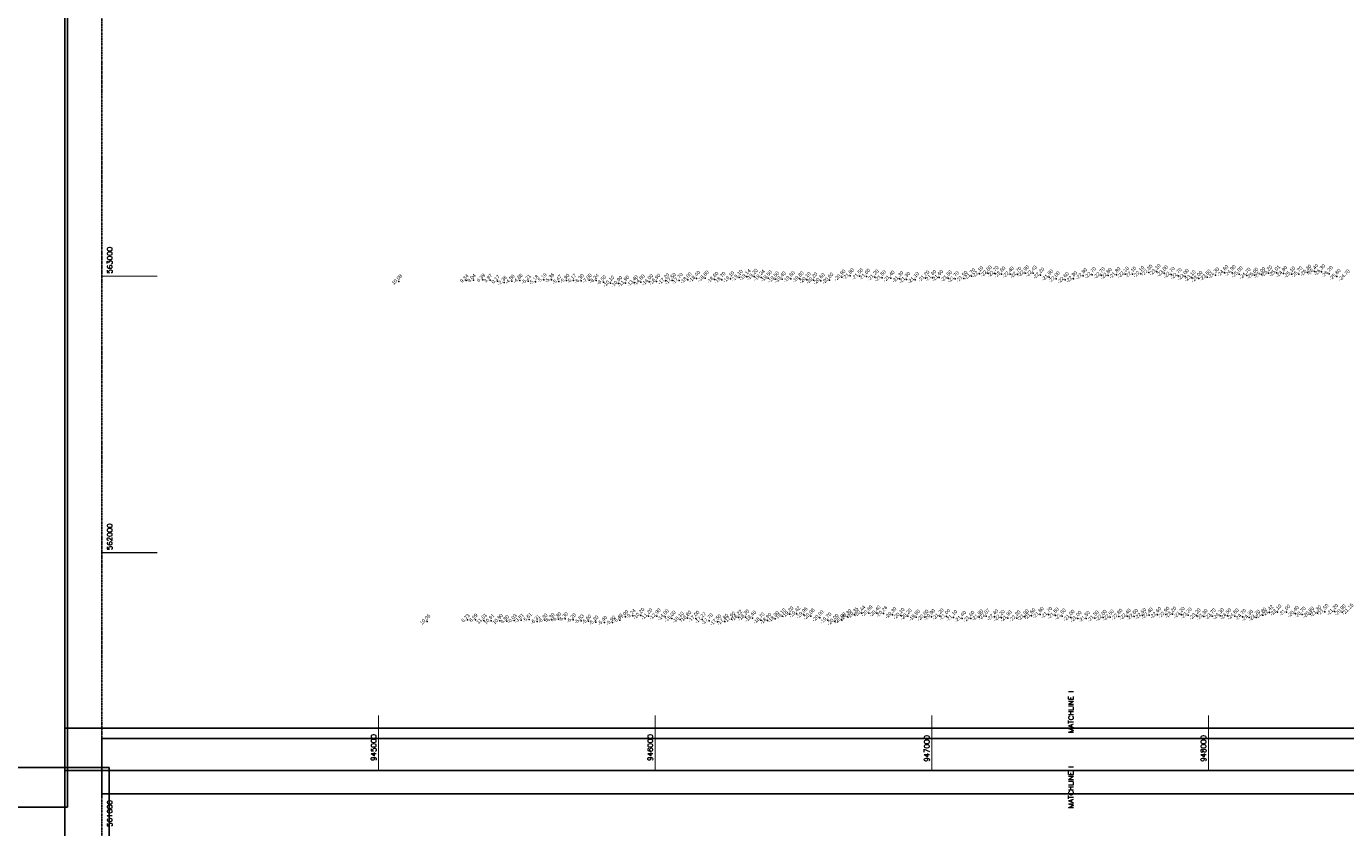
# Model space of a CAD drawing. Header units: feet. Extents: x 923032 to 950902, y 470215 to 606658.
# Tile 41 of 66: x 943727 to 948496, y 561006 to 563903. Entities that reach past the tile are written whole.
import ezdxf
from ezdxf.enums import TextEntityAlignment as Align

# ---------------------------------------------------------------- set-up
doc = ezdxf.new("R2010")
doc.units = ezdxf.units.FT
doc.header["$MEASUREMENT"] = 0
doc.header["$XCLIPFRAME"] = 0
doc.header["$PDSIZE"] = 100
doc.linetypes.add('DASHED', pattern=[0.75, 0.5, -0.25])
doc.linetypes.add('DASHED2', pattern=[0.375, 0.25, -0.125])
doc.layers.add('ALIGNSPACE-24x36', color=1, linetype='DASHED2', plot=False)
for name, color, linetype in [('ELEV8', 7, 'Continuous'), ('GRID-LABELS-X', 7, 'Continuous'), ('GRID-LABELS-Y', 7, 'Continuous'), ('GRID-TICKS-X', 7, 'Continuous'), ('GRID-TICKS-Y', 7, 'Continuous'), ('MATCHLINE', 7, 'DASHED'), ('POINTS8', 7, 'Continuous')]:
    doc.layers.add(name, color=color, linetype=linetype)
doc.layers.add('MrSID', color=251, linetype='Continuous', transparency=0.2)
doc.styles.add('MM-STANDARD', font='txt', dxfattribs={"height": 1})
doc.styles.get("Standard").update_dxf_attribs({"font": 'simplex.shx'})
picture_1 = doc.add_image_def('image3.sid', size_in_pixel=(6317, 6971))
picture_2 = doc.add_image_def('image5.sid', size_in_pixel=(6313, 6968))
picture_3 = doc.add_image_def('image8.sid', size_in_pixel=(6313, 6971))
picture_4 = doc.add_image_def('image10.sid', size_in_pixel=(6310, 6968))

msp = doc.modelspace()

# ---------------------------------------------------------------- linework, layer by layer
at = {"layer": 'ALIGNSPACE-24x36'}
for points in [[(944000, 565383.4), (950900.2, 565383.4), (950900.2, 561127.6), (944000, 561127.6)], [(944000, 561327.6), (950900.2, 561327.6), (950900.2, 557071.8), (944000, 557071.8)]]:
    msp.add_lwpolyline(points, close=True, dxfattribs=at)
at = {"layer": 'GRID-TICKS-X', "const_width": 4, "flags": 128}
for points in [[(945000, 561412.1), (945000, 561212.1)], [(946000, 561412.1), (946000, 561212.1)], [(947000, 561412.1), (947000, 561212.1)], [(948000, 561412.1), (948000, 561212.1)]]:
    msp.add_lwpolyline(points, dxfattribs=at)
at = {"layer": 'GRID-TICKS-Y', "const_width": 4, "flags": 128}
for points in [[(944000, 563000), (944200, 563000)], [(944000, 562000), (944200, 562000)]]:
    msp.add_lwpolyline(points, dxfattribs=at)
at = {"layer": 'MATCHLINE'}
for p, q in [((944000, 561327.6), (950000, 561327.6)), ((944000, 561127.6), (950000, 561127.6))]:
    msp.add_line(p, q, dxfattribs=at)
at = {"layer": 'POINTS8', "color": 250, "linetype": 'Continuous', "lineweight": 0, "transparency": 33554687}
for p in [(947172.1, 563008.1, -22.1), (947203.1, 563010.3, -22.6), (947228.1, 563008.8, -22.7), (947252.5, 563006.9, -22.6), (947283.2, 563006.4, -22.4), (947310, 563005.7, -22.7), (947337.8, 563010.6, -22.9), (947366, 563010.3, -22.4), (947698.7, 563006.4, -22.1), (947725.4, 563006.3, -22.1), (947755.1, 563008.3, -22.1), (947784.3, 563013.4, -22.3), (947813.7, 563015.7, -23.1), (947840.2, 563011, -23), (947865.3, 563005.5, -22.7), (948058.7, 563011.8, -24.6), (948085.5, 563012.1, -24.9), (948110.7, 563007.2, -25), (948191.9, 563005.3, -25), (948217.1, 563010.6, -25.2), (948245.6, 563011.4, -25), (948271.3, 563009, -24.9), (948299.9, 563006.7, -25.1), (948326.5, 563007.2, -25.7), (948358.3, 563013.4, -26.3), (948383.7, 563016.3, -26.4), (948408.7, 563015.3, -26.3), (948436.3, 563008.5, -26.2), (945073.6, 562980.5, 10.1), (945317, 562984.3, 9.3), (945343.1, 562985.7, 9), (945377.3, 562986.5, 6.4), (945402.9, 562985.4, 4), (945430.4, 562981.4, 0.2), (945454.1, 562976.5, -2.4), (945481.7, 562981.2, -4.6), (945510.6, 562984.2, -4.9), (945540.8, 562981.6, -5.2), (945567.6, 562979.1, -5.2), (945597.8, 562986.3, -5.2), (945625, 562986.3, -5.4), (945651.9, 562980.3, -5.5), (945679.8, 562984, -5.9), (945705, 562983.7, -6.2), (945732.1, 562983.1, -6.3), (945761, 562984.6, -7), (945786.1, 562983.8, -8.2), (945812.7, 562978.3, -9.5), (945838.8, 562973.9, -10.1), (945867.5, 562972.6, -10.9), (945892.5, 562973.9, -11.9), (945924.1, 562975.1, -13.4), (945948.6, 562977.9, -14.6), (945978.8, 562979.6, -16), (946005.1, 562980.8, -16.9), (946037.3, 562982.5, -17.2), (946061.7, 562983.4, -17.5), (946086.8, 562983.6, -17.7), (946118.2, 562986.2, -18), (946148.8, 562991.1, -18.4), (946180.5, 562992.1, -18.6), (946215, 562987.6, -18.6), (946240.7, 562986.8, -18.7), (946272.1, 562989.7, -19.1), (946303.1, 562994.8, -19.1), (946331.6, 562997.2, -19.1), (946357.6, 562998.6, -19.2), (946382.9, 562995.4, -19.3), (946408.8, 562992.6, -19.5), (946434, 562989.2, -19.5), (946458.8, 562988.9, -19.4), (946490.8, 562990, -19.6), (946523.1, 562989.7, -19.8), (946548.6, 562986.6, -20.1), (946572.6, 562985.4, -20.2), (946599.3, 562983, -20.6), (946630.6, 562984.7, -20.6), (946674.4, 562995.9, -20.9), (946705, 563000.4, -21.8), (946738.1, 562999.8, -21.5), (946763.6, 562998.8, -21.6), (946794.6, 562995.9, -21.2), (946820.6, 562993.3, -21.5), (946851.7, 562992.2, -21.4), (946883.5, 562990.3, -21.3), (946908.2, 562987.5, -21.3), (946940.2, 562986.9, -21.1), (946977.7, 562992.2, -21.2), (947002.4, 562994, -21.4), (947027.2, 562994.5, -21.6), (947059.1, 562992.6, -21.5), (947084.5, 562989.8, -21.7), (947115.2, 562991.2, -21.5), (947143.6, 563000.1, -21.7), (947393.1, 563003.2, -22.2), (947424.6, 562996.4, -21.9), (947449.5, 562989.4, -22), (947481.6, 562986.9, -22.6), (947511.9, 562990, -22.8), (947547.8, 563001.1, -22.8), (947579.7, 563004.6, -22.7), (947612.3, 563003.7, -22.7), (947637.4, 563001.7, -22.8), (947668.2, 563004.6, -21.8), (947890.2, 563001.4, -22.7), (947915.7, 562997.9, -23), (947940.5, 562993.1, -23.1), (947964.9, 562991, -23), (947995.8, 562995.7, -23.5), (948025.1, 563003.7, -24.3), (948139.1, 563002.4, -24.7), (948166.4, 563002.7, -25), (948464.5, 562998.2, -25.8), (945892.8, 561768.1, -7), (945919.1, 561771.9, -9.2), (945947.5, 561772.4, -10.2), (945976, 561770.4, -11.2), (946006.2, 561770.4, -12.9), (946035.6, 561767.5, -14), (946301.1, 561765.6, -18.2), (946326.2, 561766.6, -18.3), (946458.8, 561770.6, -19.1), (946486, 561778, -19.2), (946511, 561778.1, -19.4), (946536.9, 561775.1, -20), (946562.7, 561770.5, -20.1), (946695.7, 561768.4, -20.3), (946720.8, 561775.4, -20.4), (946746.1, 561781.2, -20.4), (946772.1, 561781.7, -20.7), (946801.3, 561781.1, -20.4), (946825.5, 561779.6, -20.3), (946858.3, 561775.3, -20.3), (946887.8, 561772.6, -20.1), (946913.8, 561769.9, -20.2), (946943.9, 561766.3, -19.9), (946974.5, 561766.1, -20.6), (946998.5, 561768, -20.9), (947029.3, 561770.6, -21.2), (947053.3, 561768.8, -21), (947171.7, 561767.2, -21.9), (947196, 561769.8, -22.1), (947226.7, 561767.6, -22.4), (947250.7, 561765.4, -22.2), (947336.9, 561767.4, -21.9), (947360.9, 561771.2, -21.6), (947391.6, 561775.8, -21.8), (947421.7, 561776.1, -21.7), (947446, 561773.6, -21.5), (947471.1, 561770.4, -21.5), (947502.5, 561765.7, -21), (947619.2, 561765.6, -22), (947644.9, 561766.6, -22.5), (947675.7, 561769.3, -22.8), (947705.9, 561769.7, -22.4), (947732, 561769, -22.6), (947761.1, 561772.2, -22.5), (947785.7, 561773.4, -22.4), (947815.9, 561775.5, -22.6), (947845.5, 561776.5, -22.9), (947870.3, 561776.9, -23.2), (947901.4, 561776.2, -23.2), (947926.9, 561773.5, -23.2), (947958.3, 561770.9, -23.2), (947983.4, 561768.6, -23.3), (948013.3, 561770.5, -23.7), (948042.6, 561771.7, -24.3), (948068.8, 561771.2, -24.5), (948096, 561770.8, -24.6), (948122.9, 561768.3, -24.7), (948147.9, 561765.7, -24.3), (948172.9, 561765.7, -23.7), (948195.7, 561773.8, -22.8), (948221.2, 561783, -22.4), (948250.2, 561785.3, -22.1), (948282.5, 561784.4, -21), (948313.4, 561779.8, -20.4), (948338.7, 561776.6, -20.7), (948368.3, 561776.9, -20.8), (948394.3, 561781.2, -21.3), (948420.6, 561786.2, -21.5), (948455.6, 561787.1, -21.2), (948483.2, 561785.2, -20.9), (945175.5, 561751.3, 10.1), (945321.6, 561756.4, 6.7), (945349.8, 561757.4, 8.6), (945380.1, 561754.2, 11), (945407, 561752.9, 10.9), (945437.9, 561752.9, 10.9), (945463.2, 561752.1, 4.8), (945489.9, 561754, 0), (945515.4, 561755.4, -3.5), (945544.7, 561758, -5.6), (945573.6, 561751.3, -6.3), (945600.5, 561755.4, -6.3), (945626.2, 561757.2, -6.3), (945650.2, 561759.7, -6.3), (945674.8, 561760.3, -6.3), (945703.7, 561756.4, -6.2), (945732.1, 561753, -5.8), (945759.2, 561751.7, -5.6), (945784.9, 561748.3, -5.2), (945816.2, 561747.2, -5.4), (945846.1, 561747.9, -5.9), (945872.4, 561755.4, -6.4), (946060.5, 561762.3, -15), (946089.8, 561758.7, -16.1), (946117.2, 561762.5, -16.8), (946146.5, 561762, -17), (946170.4, 561757.7, -17.3), (946194.7, 561752.8, -17.7), (946225.1, 561749.3, -17.5), (946250.5, 561751.1, -17.8), (946276.2, 561759, -17.9), (946351.3, 561762.6, -18.4), (946381.9, 561755.8, -18.7), (946406.2, 561754.5, -18.9), (946434, 561760.9, -18.9), (946595.2, 561764, -20), (946623.6, 561755.8, -19.7), (946649.1, 561751, -20), (946675.1, 561755.9, -20), (947078.5, 561764.9, -21.1), (947110.2, 561761.7, -21.4), (947140.6, 561761.8, -21.6), (947275.3, 561763.3, -21.9), (947307, 561763.2, -22.2), (947527.8, 561761.7, -21), (947558.3, 561761.5, -21.5), (947589.9, 561762.9, -21.5)]:
    msp.add_point(p, dxfattribs=at)

# ---------------------------------------------------------------- texts
at = {"layer": 'ELEV8', "color": 18, "true_color": 0x000000, "transparency": 33554687, "style": 'MM-STANDARD'}
for s, p in [('10.08', (945073.6, 562980.5, 10.1)), ('9.34', (945317, 562984.3, 9.3)), ('9.04', (945343.1, 562985.7, 9)), ('6.39', (945377.3, 562986.5, 6.4)), ('3.97', (945402.9, 562985.4, 4)), ('-4.56', (945481.7, 562981.2, -4.6)), ('-4.86', (945510.6, 562984.2, -4.9)), ('-5.21', (945540.8, 562981.6, -5.2)), ('-5.19', (945597.8, 562986.3, -5.2)), ('-5.36', (945625, 562986.3, -5.4)), ('-5.47', (945651.9, 562980.3, -5.5)), ('-5.90', (945679.8, 562984, -5.9)), ('-6.17', (945705, 562983.7, -6.2)), ('-6.30', (945732.1, 562983.1, -6.3)), ('-7.00', (945761, 562984.6, -7)), ('-8.24', (945786.1, 562983.8, -8.2)), ('-14.60', (945948.6, 562977.9, -14.6)), ('-16.00', (945978.8, 562979.6, -16)), ('-16.90', (946005.1, 562980.8, -16.9)), ('-17.20', (946037.3, 562982.5, -17.2)), ('-17.50', (946061.7, 562983.4, -17.5)), ('-17.70', (946086.8, 562983.6, -17.7)), ('-18.00', (946118.2, 562986.2, -18)), ('-18.40', (946148.8, 562991.1, -18.4)), ('-18.60', (946180.5, 562992.1, -18.6)), ('-18.60', (946215, 562987.6, -18.6)), ('-18.70', (946240.7, 562986.8, -18.7)), ('-19.10', (946272.1, 562989.7, -19.1)), ('-19.10', (946303.1, 562994.8, -19.1)), ('-19.14', (946331.6, 562997.2, -19.1)), ('-19.20', (946357.6, 562998.6, -19.2)), ('-19.34', (946382.9, 562995.4, -19.3)), ('-19.50', (946408.8, 562992.6, -19.5)), ('-19.50', (946434, 562989.2, -19.5)), ('-19.40', (946458.8, 562988.9, -19.4)), ('-19.60', (946490.8, 562990, -19.6)), ('-19.80', (946523.1, 562989.7, -19.8)), ('-20.10', (946548.6, 562986.6, -20.1)), ('-20.20', (946572.6, 562985.4, -20.2)), ('-20.60', (946599.3, 562983, -20.6)), ('-20.60', (946630.6, 562984.7, -20.6)), ('-20.90', (946674.4, 562995.9, -20.9)), ('-21.80', (946705, 563000.4, -21.8)), ('-21.50', (946738.1, 562999.8, -21.5)), ('-21.60', (946763.6, 562998.8, -21.6)), ('-21.20', (946794.6, 562995.9, -21.2)), ('-21.50', (946820.6, 562993.3, -21.5)), ('-21.40', (946851.7, 562992.2, -21.4)), ('-21.30', (946883.5, 562990.3, -21.3)), ('-21.30', (946908.2, 562987.5, -21.3)), ('-21.10', (946940.2, 562986.9, -21.1)), ('-21.20', (946977.7, 562992.2, -21.2)), ('-21.40', (947002.4, 562994, -21.4)), ('-21.60', (947027.2, 562994.5, -21.6)), ('-21.50', (947059.1, 562992.6, -21.5)), ('-21.70', (947084.5, 562989.8, -21.7)), ('-21.50', (947115.2, 562991.2, -21.5)), ('-21.70', (947143.6, 563000.1, -21.7)), ('-22.10', (947172.1, 563008.1, -22.1)), ('-22.60', (947203.1, 563010.3, -22.6)), ('-22.70', (947228.1, 563008.8, -22.7)), ('-22.60', (947252.5, 563006.9, -22.6)), ('-22.40', (947283.2, 563006.4, -22.4)), ('-22.70', (947310, 563005.7, -22.7)), ('-22.90', (947337.8, 563010.6, -22.9)), ('-22.43', (947366, 563010.3, -22.4)), ('-22.20', (947393.1, 563003.2, -22.2)), ('-21.90', (947424.6, 562996.4, -21.9)), ('-22.00', (947449.5, 562989.4, -22)), ('-22.60', (947481.6, 562986.9, -22.6)), ('-22.80', (947511.9, 562990, -22.8)), ('-22.80', (947547.8, 563001.1, -22.8)), ('-22.70', (947579.7, 563004.6, -22.7)), ('-22.70', (947612.3, 563003.7, -22.7)), ('-22.80', (947637.4, 563001.7, -22.8)), ('-21.80', (947668.2, 563004.6, -21.8)), ('-22.10', (947698.7, 563006.4, -22.1)), ('-22.10', (947725.4, 563006.3, -22.1)), ('-22.10', (947755.1, 563008.3, -22.1)), ('-22.30', (947784.3, 563013.4, -22.3)), ('-23.10', (947813.7, 563015.7, -23.1)), ('-23.00', (947840.2, 563011, -23)), ('-22.70', (947865.3, 563005.5, -22.7)), ('-22.70', (947890.2, 563001.4, -22.7)), ('-23.00', (947915.7, 562997.9, -23)), ('-23.10', (947940.5, 562993.1, -23.1)), ('-23.00', (947964.9, 562991, -23)), ('-23.50', (947995.8, 562995.7, -23.5)), ('-24.30', (948025.1, 563003.7, -24.3)), ('-24.60', (948058.7, 563011.8, -24.6)), ('-24.90', (948085.5, 563012.1, -24.9)), ('-25.00', (948110.7, 563007.2, -25)), ('-24.70', (948139.1, 563002.4, -24.7)), ('-25.00', (948166.4, 563002.7, -25)), ('-25.00', (948191.9, 563005.3, -25)), ('-25.20', (948217.1, 563010.6, -25.2)), ('-25.01', (948245.6, 563011.4, -25)), ('-24.90', (948271.3, 563009, -24.9)), ('-25.10', (948299.9, 563006.7, -25.1)), ('-25.70', (948326.5, 563007.2, -25.7)), ('-26.30', (948358.3, 563013.4, -26.3)), ('-26.40', (948383.7, 563016.3, -26.4)), ('-26.30', (948408.7, 563015.3, -26.3)), ('-26.20', (948436.3, 563008.5, -26.2)), ('-25.80', (948464.5, 562998.2, -25.8)), ('-24.70', (948497.6, 562995.8, -24.7)), ('0.17', (945430.4, 562981.4, 0.2)), ('-2.36', (945454.1, 562976.5, -2.4)), ('-5.18', (945567.6, 562979.1, -5.2)), ('-9.50', (945812.7, 562978.3, -9.5)), ('-10.10', (945838.8, 562973.9, -10.1)), ('-10.90', (945867.5, 562972.6, -10.9)), ('-11.90', (945892.5, 562973.9, -11.9)), ('-13.40', (945924.1, 562975.1, -13.4)), ('-22.10', (948250.2, 561785.3, -22.1)), ('-21.50', (948420.6, 561786.2, -21.5)), ('-21.20', (948455.6, 561787.1, -21.2)), ('-20.90', (948483.2, 561785.2, -20.9)), ('-21.15', (948510.6, 561788.1, -21.1)), ('10.06', (945175.5, 561751.3, 10.1)), ('6.73', (945321.6, 561756.4, 6.7)), ('8.59', (945349.8, 561757.4, 8.6)), ('11.01', (945380.1, 561754.2, 11)), ('10.91', (945407, 561752.9, 10.9)), ('10.90', (945437.9, 561752.9, 10.9)), ('4.80', (945463.2, 561752.1, 4.8)), ('-0.03', (945489.9, 561754, 0)), ('-3.51', (945515.4, 561755.4, -3.5)), ('-5.61', (945544.7, 561758, -5.6)), ('-6.31', (945573.6, 561751.3, -6.3)), ('-6.30', (945600.5, 561755.4, -6.3)), ('-6.30', (945626.2, 561757.2, -6.3)), ('-6.30', (945650.2, 561759.7, -6.3)), ('-6.30', (945674.8, 561760.3, -6.3)), ('-6.20', (945703.7, 561756.4, -6.2)), ('-5.83', (945732.1, 561753, -5.8)), ('-5.60', (945759.2, 561751.7, -5.6)), ('-5.20', (945784.9, 561748.3, -5.2)), ('-5.40', (945816.2, 561747.2, -5.4)), ('-5.90', (945846.1, 561747.9, -5.9)), ('-6.40', (945872.4, 561755.4, -6.4)), ('-7.00', (945892.8, 561768.1, -7)), ('-9.24', (945919.1, 561771.9, -9.2)), ('-10.20', (945947.5, 561772.4, -10.2)), ('-11.20', (945976, 561770.4, -11.2)), ('-12.90', (946006.2, 561770.4, -12.9)), ('-14.00', (946035.6, 561767.5, -14)), ('-15.00', (946060.5, 561762.3, -15)), ('-16.10', (946089.8, 561758.7, -16.1)), ('-16.80', (946117.2, 561762.5, -16.8)), ('-17.00', (946146.5, 561762, -17)), ('-17.27', (946170.4, 561757.7, -17.3)), ('-17.70', (946194.7, 561752.8, -17.7)), ('-17.50', (946225.1, 561749.3, -17.5)), ('-17.80', (946250.5, 561751.1, -17.8)), ('-17.90', (946276.2, 561759, -17.9)), ('-18.22', (946301.1, 561765.6, -18.2)), ('-18.30', (946326.2, 561766.6, -18.3)), ('-18.40', (946351.3, 561762.6, -18.4)), ('-18.70', (946381.9, 561755.8, -18.7)), ('-18.90', (946406.2, 561754.5, -18.9)), ('-18.90', (946434, 561760.9, -18.9)), ('-19.10', (946458.8, 561770.6, -19.1)), ('-19.20', (946486, 561778, -19.2)), ('-19.42', (946511, 561778.1, -19.4)), ('-19.96', (946536.9, 561775.1, -20)), ('-20.08', (946562.7, 561770.5, -20.1)), ('-20.00', (946595.2, 561764, -20)), ('-19.70', (946623.6, 561755.8, -19.7)), ('-20.00', (946649.1, 561751, -20)), ('-20.00', (946675.1, 561755.9, -20)), ('-20.30', (946695.7, 561768.4, -20.3)), ('-20.35', (946720.8, 561775.4, -20.4)), ('-20.44', (946746.1, 561781.2, -20.4)), ('-20.69', (946772.1, 561781.7, -20.7)), ('-20.40', (946801.3, 561781.1, -20.4)), ('-20.26', (946825.5, 561779.6, -20.3)), ('-20.30', (946858.3, 561775.3, -20.3)), ('-20.10', (946887.8, 561772.6, -20.1)), ('-20.20', (946913.8, 561769.9, -20.2)), ('-19.90', (946943.9, 561766.3, -19.9)), ('-20.60', (946974.5, 561766.1, -20.6)), ('-20.90', (946998.5, 561768, -20.9)), ('-21.20', (947029.3, 561770.6, -21.2)), ('-21.00', (947053.3, 561768.8, -21)), ('-21.10', (947078.5, 561764.9, -21.1)), ('-21.40', (947110.2, 561761.7, -21.4)), ('-21.60', (947140.6, 561761.8, -21.6)), ('-21.90', (947171.7, 561767.2, -21.9)), ('-22.07', (947196, 561769.8, -22.1)), ('-22.40', (947226.7, 561767.6, -22.4)), ('-22.20', (947250.7, 561765.4, -22.2)), ('-21.90', (947275.3, 561763.3, -21.9)), ('-22.20', (947307, 561763.2, -22.2)), ('-21.90', (947336.9, 561767.4, -21.9)), ('-21.60', (947360.9, 561771.2, -21.6)), ('-21.80', (947391.6, 561775.8, -21.8)), ('-21.70', (947421.7, 561776.1, -21.7)), ('-21.50', (947446, 561773.6, -21.5)), ('-21.50', (947471.1, 561770.4, -21.5)), ('-21.00', (947502.5, 561765.7, -21)), ('-21.00', (947527.8, 561761.7, -21)), ('-21.50', (947558.3, 561761.5, -21.5)), ('-21.50', (947589.9, 561762.9, -21.5)), ('-22.00', (947619.2, 561765.6, -22)), ('-22.50', (947644.9, 561766.6, -22.5)), ('-22.80', (947675.7, 561769.3, -22.8)), ('-22.40', (947705.9, 561769.7, -22.4)), ('-22.60', (947732, 561769, -22.6)), ('-22.50', (947761.1, 561772.2, -22.5)), ('-22.40', (947785.7, 561773.4, -22.4)), ('-22.60', (947815.9, 561775.5, -22.6)), ('-22.90', (947845.5, 561776.5, -22.9)), ('-23.20', (947870.3, 561776.9, -23.2)), ('-23.20', (947901.4, 561776.2, -23.2)), ('-23.20', (947926.9, 561773.5, -23.2)), ('-23.20', (947958.3, 561770.9, -23.2)), ('-23.30', (947983.4, 561768.6, -23.3)), ('-23.70', (948013.3, 561770.5, -23.7)), ('-24.30', (948042.6, 561771.7, -24.3)), ('-24.50', (948068.8, 561771.2, -24.5)), ('-24.60', (948096, 561770.8, -24.6)), ('-24.70', (948122.9, 561768.3, -24.7)), ('-24.30', (948147.9, 561765.7, -24.3)), ('-23.70', (948172.9, 561765.7, -23.7)), ('-22.80', (948195.7, 561773.8, -22.8)), ('-22.42', (948221.2, 561783, -22.4)), ('-21.00', (948282.5, 561784.4, -21)), ('-20.40', (948313.4, 561779.8, -20.4)), ('-20.70', (948338.7, 561776.6, -20.7)), ('-20.80', (948368.3, 561776.9, -20.8)), ('-21.30', (948394.3, 561781.2, -21.3))]:
    msp.add_text(s, height=13, rotation=45, dxfattribs=at).set_placement(p, align=Align.BOTTOM_CENTER)
at = {"layer": 'GRID-LABELS-X'}
for s, p in [('MATCHLINE I', (947512.7, 561347.7)), ('945000', (944991.6, 561246.7)), ('946000', (945991.6, 561246.7)), ('947000', (946991.6, 561243.6)), ('948000', (947991.6, 561243.6)), ('MATCHLINE I', (947512.7, 561075.8))]:
    msp.add_text(s, height=18.75, rotation=90, dxfattribs=at).set_placement(p)
at = {"layer": 'GRID-LABELS-Y'}
for s, p in [('563000', (944037.4, 563008.7)), ('562000', (944037.4, 562008.7)), ('561000', (944037.4, 561008.7))]:
    msp.add_text(s, height=18.75, rotation=90, dxfattribs=at).set_placement(p)

# ---------------------------------------------------------------- pictures from other files: only their frames are drawn
at = {"layer": 'MrSID'}
image = msp.add_image(picture_3, insert=(943713.8, 561212.1), size_in_units=(20711.9, 22870.7), dxfattribs=at)
image.set_boundary_path([(45.715, -0.5), (1915.535, 6970.5)])
image = msp.add_image(picture_4, insert=(923173.4, 561079.9), size_in_units=(20702.1, 22860.9), dxfattribs=at)
image.dxf.flags = 7
image = msp.add_image(picture_1, insert=(943865.4, 538494.6), size_in_units=(20725.1, 22870.7), dxfattribs=at)
image.set_boundary_path([(-0.5, -0.5), (1869.32, 6970.5)])
image = msp.add_image(picture_2, insert=(923314.2, 538362.5), size_in_units=(20711.9, 22860.9), dxfattribs=at)
image.dxf.flags = 7

doc.saveas('drawing.dxf')
